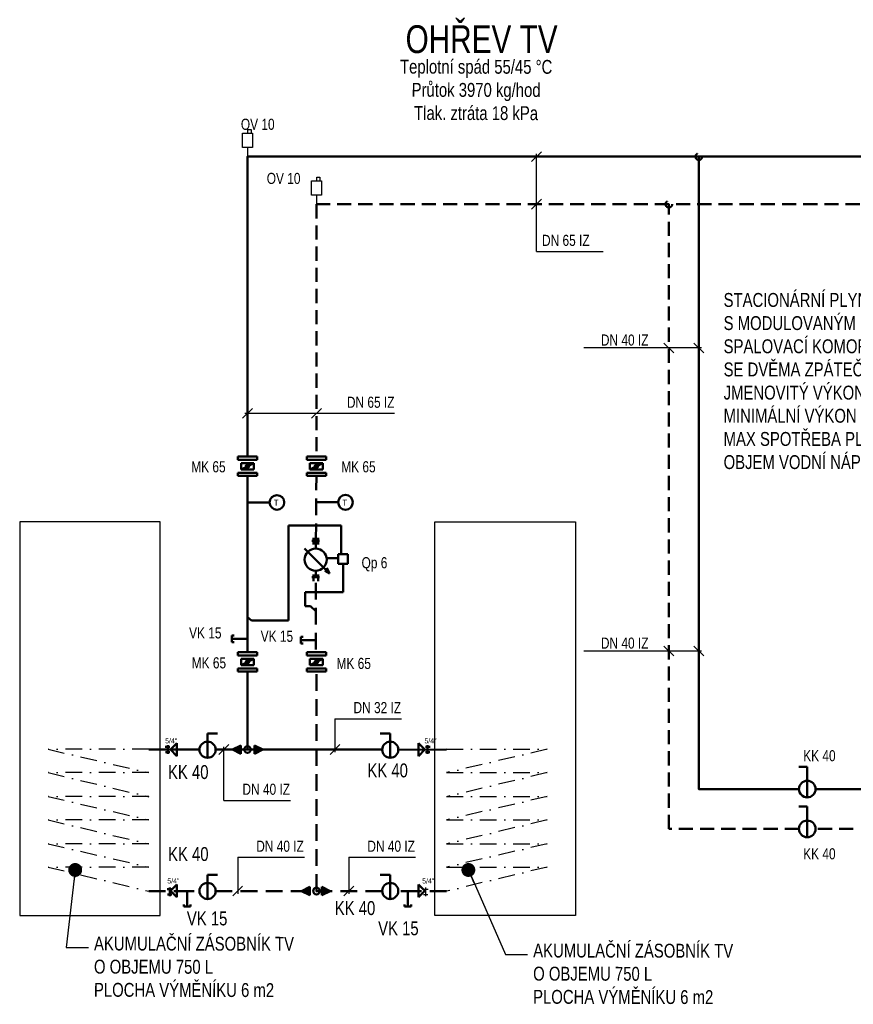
# Model space of a CAD drawing. Header units: millimetres. Extents: x -41881 to 54113, y -9946 to 101810.
# Tile 13 of 105: x -11089 to -3594, y 7495 to 16351. Entities that reach past the tile are written whole.
import ezdxf
from ezdxf.enums import TextEntityAlignment as Align

# ---------------------------------------------------------------- set-up
doc = ezdxf.new("R2010")
doc.units = ezdxf.units.MM
for name, pattern in [('DASHDOT', [1, 0.5, -0.25, 0, -0.25]), ('DASHED', [19.05, 12.7, -6.35]), ('HIDDEN', [0.75, 0.5, -0.25])]:
    doc.linetypes.add(name, pattern=pattern)
for name, color, linetype in [('1', 1, 'Continuous'), ('2', 7, 'HIDDEN'), ('25', 7, 'Continuous'), ('40', 40, 'Continuous'), ('41', 41, 'Continuous'), ('UT-armatury-popis', 7, 'Continuous'), ('UT-potrubi_privodni-popis', 7, 'Continuous'), ('UT-potrubi_zpetne-popis', 7, 'Continuous')]:
    doc.layers.add(name, color=color, linetype=linetype)
for name, color, linetype, lineweight in [('UT-armatury', 2, 'Continuous', 50), ('UT-Popis4', 3, 'Continuous', 40), ('UT-potrubi_privodni', 3, 'Continuous', 50), ('UT-potrubi_zpetne', 3, 'DASHED', 50), ('UT-texty_stredni', 7, 'Continuous', 25)]:
    doc.layers.add(name, color=color, linetype=linetype, lineweight=lineweight)
doc.styles.get("Standard").update_dxf_attribs({"font": 'ic-simplex.shx', "width": 0.8})
doc.dimstyles.new('CADKON', dxfattribs={"dimscale": 50, "dimtxt": 2.5, "dimasz": 2.5, "dimexe": 1.8, "dimexo": 0, "dimgap": 0.6, "dimtad": 1, "dimrnd": 10, "dimtxsty": 'Standard', "dimblk1": 'OBLIQUE', "dimblk2": 'OBLIQUE', "dimsah": 1, "dimcen": 2.5, "dimadec": 1, "dimazin": 2, "dimtfac": 1, "dimtdec": 4, "dimtix": 1, "dimtmove": 2, "dimatfit": 3, "dimldrblk": 'OPEN30', "dimfxl": 5, "dimtfill": 1, "dimtolj": 1, "dimarcsym": 0})

# ---------------------------------------------------------------- blocks, each defined once
blk = doc.blocks.new('508', base_point=(495, 3610))
at = {"layer": '25', "color": 2}
for p, q in [((462.9458, 3853.0825), (462.9458, 3821.04215)), ((492.70905, 3853.0825), (462.9458, 3853.0825)), ((492.70905, 3821.04215), (492.70905, 3853.0825)), ((495, 3690.59255), (495, 3610))]:
    blk.add_line(p, q, dxfattribs=at)
blk.add_lwpolyline([(540.79035, 3821.04215), (449.20965, 3821.04215), (449.20965, 3690.59255), (540.79035, 3690.59255), (540.79035, 3821.04215)], close=True, dxfattribs=at)
blk = doc.blocks.new('*U59')
at = {"color": 0, "linetype": 'ByBlock', "lineweight": -2}
for p, q in [((0, 0), (140, 0)), ((140, 30), (120, 30)), ((140, 30), (140, -30)), ((140, -30), (120, -30))]:
    blk.add_line(p, q, dxfattribs=at)
blk = doc.blocks.new('_OBLIQUE')
at = {"color": 0, "linetype": 'ByBlock'}
blk.add_line((-0.5, -0.5), (0.5, 0.5), dxfattribs=at)
blk = doc.blocks.new('*U61', base_point=(17069.7, 17725.8))
at = {"linetype": 'ByBlock', "lineweight": -2, "ltscale": 10}
blk.add_hatch(color=0, dxfattribs=at).paths.add_polyline_path([(16994.7, 17688.3), (17069.7, 17725.8), (16994.7, 17763.3)])
at = {"color": 0, "linetype": 'ByBlock', "lineweight": -2, "ltscale": 10}
for p, q in [((16994.7, 17688.3), (16994.7, 17763.3)), ((16994.7, 17763.3), (17069.7, 17725.8)), ((16994.7, 17688.3), (17069.7, 17725.8))]:
    blk.add_line(p, q, dxfattribs=at)
blk = doc.blocks.new('*U62', base_point=(17069.7, 17725.8))
at = {"linetype": 'ByBlock', "lineweight": -2, "ltscale": 10}
blk.add_hatch(color=0, dxfattribs=at).paths.add_polyline_path([(16994.7, 17688.3), (17069.7, 17725.8), (16994.7, 17763.3)])
at = {"color": 0, "linetype": 'ByBlock', "lineweight": -2, "ltscale": 10}
for p, q in [((16994.7, 17688.3), (16994.7, 17763.3)), ((16994.7, 17763.3), (17069.7, 17725.8)), ((16994.7, 17688.3), (17069.7, 17725.8))]:
    blk.add_line(p, q, dxfattribs=at)
blk = doc.blocks.new('*U63', base_point=(17069.7, 17725.8))
at = {"linetype": 'ByBlock', "lineweight": -2, "ltscale": 10}
blk.add_hatch(color=0, dxfattribs=at).paths.add_polyline_path([(16994.7, 17688.3), (17069.7, 17725.8), (16994.7, 17763.3)])
at = {"color": 0, "linetype": 'ByBlock', "lineweight": -2, "ltscale": 10}
for p, q in [((16994.7, 17688.3), (16994.7, 17763.3)), ((16994.7, 17763.3), (17069.7, 17725.8)), ((16994.7, 17688.3), (17069.7, 17725.8))]:
    blk.add_line(p, q, dxfattribs=at)
blk = doc.blocks.new('*U64', base_point=(17069.7, 17725.8))
at = {"linetype": 'ByBlock', "lineweight": -2, "ltscale": 10}
blk.add_hatch(color=0, dxfattribs=at).paths.add_polyline_path([(16994.7, 17688.3), (17069.7, 17725.8), (16994.7, 17763.3)])
at = {"color": 0, "linetype": 'ByBlock', "lineweight": -2, "ltscale": 10}
for p, q in [((16994.7, 17688.3), (16994.7, 17763.3)), ((16994.7, 17763.3), (17069.7, 17725.8)), ((16994.7, 17688.3), (17069.7, 17725.8))]:
    blk.add_line(p, q, dxfattribs=at)
blk = doc.blocks.new('UT067', base_point=(-210, 205))
at = {"color": 7}
blk.add_line((-217.5, 205), (-210, 205), dxfattribs=at)
blk.add_circle((-220, 205), 2.5, dxfattribs=at)
at = {"color": 7, "text_generation_flag": 2}
blk.add_text('T', height=2, rotation=720, dxfattribs=at).set_placement((-219.75, 203.9), align=Align.CENTER)
blk = doc.blocks.new('*U60')
at = {"color": 0, "linetype": 'ByBlock', "lineweight": -2}
for p, q in [((0, 0), (140, 0)), ((140, 30), (120, 30)), ((140, 30), (140, -30)), ((140, -30), (120, -30))]:
    blk.add_line(p, q, dxfattribs=at)
blk = doc.blocks.new('*U68')
at = {"color": 0, "linetype": 'ByBlock', "lineweight": -2, "ltscale": 10}
for p, q in [((37.5, 100), (75, 100)), ((37.5, -37.5), (37.5, 100))]:
    blk.add_line(p, q, dxfattribs=at)
blk.add_circle((37.5, 0), 37.5, dxfattribs=at)

msp = doc.modelspace()

# ---------------------------------------------------------------- linework, layer by layer
at = {"ltscale": 30}
for p, q in [((-7457.983, 8530.487), (-7416.555, 8530.487)), ((-7439.312, 8545.776), (-7439.312, 8468.417)), ((-7457.983, 8481.169), (-7418.528, 8481.169))]:
    msp.add_line(p, q, dxfattribs=at)
at = {"layer": '1', "ltscale": 30}
for points in [[(-9824.358, 11833.817), (-11088.719, 11833.817), (-11088.719, 8294.753), (-9824.358, 8294.753)], [(-7355.291, 11833.817), (-6090.93, 11833.817), (-6090.93, 8294.753), (-7355.291, 8294.753)]]:
    msp.add_lwpolyline(points, close=True, dxfattribs=at)
at = {"layer": '2', "linetype": 'DASHDOT', "ltscale": 300}
for p, q in [((-9928.073, 9788.244), (-10833.64, 9788.244)), ((-10833.64, 9788.244), (-9928.073, 9578.501)), ((-7251.576, 9788.244), (-6346.01, 9788.244)), ((-6346.01, 9788.244), (-7251.576, 9578.501)), ((-9928.073, 9578.501), (-10833.64, 9578.501)), ((-10833.64, 9578.501), (-9928.073, 9362.138)), ((-7251.576, 9578.501), (-6346.01, 9578.501)), ((-6346.01, 9578.501), (-7251.576, 9362.138)), ((-9928.073, 9363.614), (-10833.64, 9363.614)), ((-10833.64, 9363.614), (-9928.073, 9153.87)), ((-7251.576, 9363.614), (-6346.01, 9363.614)), ((-6346.01, 9363.614), (-7251.576, 9153.87)), ((-9928.073, 9153.87), (-10833.64, 9153.87)), ((-10833.64, 9153.87), (-9928.073, 8937.508)), ((-7251.576, 9153.87), (-6346.01, 9153.87)), ((-6346.01, 9153.87), (-7251.576, 8937.508)), ((-9928.073, 8938.983), (-10833.64, 8938.983)), ((-10833.64, 8938.983), (-9928.073, 8729.24)), ((-7251.576, 8938.983), (-6346.01, 8938.983)), ((-6346.01, 8938.983), (-7251.576, 8729.24)), ((-9928.073, 8729.24), (-10833.64, 8729.24)), ((-10833.64, 8729.24), (-9928.073, 8512.877)), ((-7251.576, 8729.24), (-6346.01, 8729.24)), ((-6346.01, 8729.24), (-7251.576, 8512.877))]:
    msp.add_line(p, q, dxfattribs=at)
at = {"layer": '40', "linetype": 'Continuous', "ltscale": 30}
for p, q in [((-7443.551, 8507.124), (-7447.873, 8509.285)), ((-7441.389, 8507.124), (-7443.551, 8507.124)), ((-7439.228, 8507.124), (-7441.389, 8507.124))]:
    msp.add_line(p, q, dxfattribs=at)
at = {"layer": 'UT-armatury', "linetype": 'Continuous', "transparency": 33554687}
for p, q in [((-9127.648, 12421.301), (-9127.648, 12392.36)), ((-8954.004, 12421.301), (-9127.648, 12421.301)), ((-8954.004, 12392.36), (-8954.004, 12421.301)), ((-8507.61, 12421.301), (-8507.61, 12392.36)), ((-8333.965, 12421.301), (-8507.61, 12421.301)), ((-8333.965, 12392.36), (-8333.965, 12421.301)), ((-9127.648, 12392.36), (-8954.004, 12392.36)), ((-9098.707, 12305.538), (-8982.945, 12363.419)), ((-9098.707, 12363.419), (-8982.945, 12363.419)), ((-9098.707, 12305.538), (-9098.707, 12363.419)), ((-8982.945, 12363.419), (-8982.945, 12305.538)), ((-8507.61, 12392.36), (-8333.965, 12392.36)), ((-8478.669, 12305.538), (-8362.906, 12363.419)), ((-8478.669, 12363.419), (-8362.906, 12363.419)), ((-8478.669, 12305.538), (-8478.669, 12363.419)), ((-8362.906, 12363.419), (-8362.906, 12305.538)), ((-9127.648, 12276.597), (-9127.648, 12247.656)), ((-8954.004, 12276.597), (-9127.648, 12276.597)), ((-9127.648, 12247.656), (-8954.004, 12247.656)), ((-9098.707, 12305.538), (-8982.945, 12305.538)), ((-8954.004, 12247.656), (-8954.004, 12276.597)), ((-8507.61, 12276.597), (-8507.61, 12247.656)), ((-8333.965, 12276.597), (-8507.61, 12276.597)), ((-8507.61, 12247.656), (-8333.965, 12247.656)), ((-8478.669, 12305.538), (-8362.906, 12305.538)), ((-8333.965, 12247.656), (-8333.965, 12276.597)), ((-8954.004, 10661.022), (-9127.648, 10661.022)), ((-9127.648, 10661.022), (-9127.648, 10632.082)), ((-9127.648, 10632.082), (-8954.004, 10632.082)), ((-8954.004, 10632.082), (-8954.004, 10661.022)), ((-8333.965, 10661.022), (-8507.61, 10661.022)), ((-8507.61, 10661.022), (-8507.61, 10632.082)), ((-8507.61, 10632.082), (-8333.965, 10632.082)), ((-8333.965, 10632.082), (-8333.965, 10661.022)), ((-9098.707, 10603.141), (-8982.945, 10603.141)), ((-9098.707, 10545.259), (-8982.945, 10603.141)), ((-9098.707, 10545.259), (-9098.707, 10603.141)), ((-9098.707, 10545.259), (-8982.945, 10545.259)), ((-8982.945, 10603.141), (-8982.945, 10545.259)), ((-8478.669, 10545.259), (-8478.669, 10603.141)), ((-8478.669, 10603.141), (-8362.906, 10603.141)), ((-8478.669, 10545.259), (-8362.906, 10603.141)), ((-8478.669, 10545.259), (-8362.906, 10545.259)), ((-8362.906, 10603.141), (-8362.906, 10545.259)), ((-8954.004, 10516.319), (-9127.648, 10516.319)), ((-9127.648, 10516.319), (-9127.648, 10487.378)), ((-9127.648, 10487.378), (-8954.004, 10487.378)), ((-8954.004, 10487.378), (-8954.004, 10516.319)), ((-8507.61, 10516.319), (-8507.61, 10487.378)), ((-8333.965, 10516.319), (-8507.61, 10516.319)), ((-8507.61, 10487.378), (-8333.965, 10487.378)), ((-8333.965, 10487.378), (-8333.965, 10516.319))]:
    msp.add_line(p, q, dxfattribs=at)
at = {"layer": 'UT-armatury', "color": 6, "linetype": 'Continuous', "ltscale": 20, "transparency": 33554687}
for p, q in [((-8671.596, 11801.688), (-8671.596, 10945.995)), ((-8198.371, 11801.688), (-8671.596, 11801.688)), ((-8198.371, 11549.937), (-8198.371, 11801.688)), ((-8225.871, 11457.437), (-8225.871, 11544.937)), ((-8225.871, 11544.937), (-8138.371, 11544.937)), ((-8138.371, 11544.937), (-8138.371, 11457.437)), ((-8323.407, 11507.437), (-8225.871, 11507.437)), ((-8138.371, 11457.437), (-8225.871, 11457.437)), ((-8178.96, 11457.437), (-8178.96, 11201.799)), ((-8523.407, 11201.799), (-8523.407, 11076.799)), ((-8178.96, 11201.799), (-8523.407, 11201.799)), ((-8523.407, 11076.799), (-8473.683, 11076.799)), ((-8671.596, 10945.995), (-9005.902, 10945.995))]:
    msp.add_line(p, q, dxfattribs=at)
at = {"layer": 'UT-armatury', "linetype": 'Continuous', "ltscale": 20, "transparency": 33554687}
for p, q in [((-8393.503, 11664.491), (-8462.359, 11664.491)), ((-8446.469, 11629.181), (-8446.469, 11689.209)), ((-8425.283, 11602.698), (-8425.283, 11669.788)), ((-8404.097, 11629.181), (-8404.097, 11689.209)), ((-8527.455, 11594.937), (-8302.455, 11369.937)), ((-8393.503, 11336.104), (-8462.359, 11336.104)), ((-8446.469, 11300.794), (-8446.469, 11360.821)), ((-8425.283, 11337.87), (-8425.283, 11396.132)), ((-8404.097, 11300.794), (-8404.097, 11360.821)), ((-8302.455, 11369.937), (-8345.181, 11392.32)), ((-8302.455, 11369.937), (-8327.455, 11419.937))]:
    msp.add_line(p, q, dxfattribs=at)
at = {"layer": 'UT-armatury', "color": 1, "linetype": 'Continuous', "ltscale": 20, "transparency": 33554687}
for p, q in [((-8425.283, 11030.902), (-8473.683, 11076.799)), ((-9005.902, 10945.995), (-9040.826, 10977.426))]:
    msp.add_line(p, q, dxfattribs=at)
at = {"layer": 'UT-armatury', "transparency": 33554687}
for p, q in [((-9399.67, 9929.964), (-9308.892, 9929.964)), ((-9399.67, 9712.098), (-9399.67, 9929.964)), ((-7757.067, 9929.964), (-7847.845, 9929.964)), ((-7757.067, 9712.098), (-7757.067, 9929.964)), ((-9399.67, 8659.964), (-9308.892, 8659.964)), ((-9399.67, 8442.098), (-9399.67, 8659.964)), ((-7757.067, 8659.964), (-7847.845, 8659.964)), ((-7757.067, 8442.098), (-7757.067, 8659.964))]:
    msp.add_line(p, q, dxfattribs=at)
at = {"layer": 'UT-armatury', "ltscale": 10}
for p, q in [((-9733.267, 9785.645), (-9675.713, 9843.199)), ((-9675.713, 9843.199), (-9675.713, 9728.091)), ((-7446.382, 9785.645), (-7503.936, 9843.199)), ((-7503.936, 9843.199), (-7503.936, 9728.091)), ((-9739.248, 9811.055), (-9780.675, 9811.055)), ((-9739.248, 9761.737), (-9778.702, 9761.737)), ((-9758.002, 9787.692), (-9755.841, 9787.692)), ((-9757.918, 9826.344), (-9757.918, 9748.984)), ((-9755.841, 9787.692), (-9753.68, 9787.692)), ((-9753.68, 9787.692), (-9749.357, 9789.853)), ((-9749.357, 9789.853), (-9745.034, 9794.176)), ((-9675.713, 9728.091), (-9733.267, 9785.645)), ((-7503.936, 9728.091), (-7446.382, 9785.645)), ((-7440.401, 9811.055), (-7398.974, 9811.055)), ((-7440.401, 9761.737), (-7400.947, 9761.737)), ((-7430.292, 9789.853), (-7434.615, 9794.176)), ((-7425.969, 9787.692), (-7430.292, 9789.853)), ((-7423.808, 9787.692), (-7425.969, 9787.692)), ((-7421.647, 9787.692), (-7423.808, 9787.692)), ((-7421.731, 9826.344), (-7421.731, 9748.984)), ((-9721.667, 8530.487), (-9763.094, 8530.487)), ((-9740.421, 8507.124), (-9738.26, 8507.124)), ((-9740.337, 8545.776), (-9740.337, 8468.417)), ((-9738.26, 8507.124), (-9736.099, 8507.124)), ((-9736.099, 8507.124), (-9731.776, 8509.285)), ((-9733.267, 8515.645), (-9675.713, 8573.199)), ((-9675.713, 8458.091), (-9733.267, 8515.645)), ((-9731.776, 8509.285), (-9727.453, 8513.608)), ((-9675.713, 8573.199), (-9675.713, 8458.091)), ((-7503.936, 8573.199), (-7503.936, 8458.091)), ((-7446.382, 8515.645), (-7503.936, 8573.199)), ((-7503.936, 8458.091), (-7446.382, 8515.645)), ((-7447.873, 8509.285), (-7452.196, 8513.608)), ((-9721.667, 8481.169), (-9761.121, 8481.169))]:
    msp.add_line(p, q, dxfattribs=at)
at = {"layer": 'UT-armatury', "linetype": 'Continuous', "ltscale": 20, "transparency": 33554687}
for centre, radius in [((-9040.826, 12334.479), 14.47), ((-8420.788, 12334.479), 14.47), ((-8427.455, 11494.937), 100), ((-9040.826, 10574.2), 14.47), ((-8420.788, 10574.2), 14.47)]:
    msp.add_circle(centre, radius, dxfattribs=at)
at = {"layer": 'UT-armatury', "transparency": 33554687}
for centre in [(-9399.67, 9784.72), (-7757.067, 9784.72), (-9399.67, 8514.72), (-7757.067, 8514.72)]:
    msp.add_circle(centre, 72.622, dxfattribs=at)
at = {"layer": 'UT-potrubi_privodni', "ltscale": 20, "transparency": 33554687}
msp.add_line((-9040.826, 10661.022), (-9040.826, 12247.656), dxfattribs=at)
at = {"layer": 'UT-potrubi_privodni'}
for p, q in [((-9040.826, 9786.518), (-9040.826, 10487.378)), ((-9927.515, 9786.518), (-9472.27, 9786.518)), ((-9327.07, 9786.518), (-9040.826, 9786.518)), ((-7829.667, 9786.518), (-9040.826, 9786.518)), ((-7252.134, 9786.518), (-7684.445, 9784.72))]:
    msp.add_line(p, q, dxfattribs=at)
at = {"layer": 'UT-potrubi_privodni', "ltscale": 10}
for points in [[(-2774.172, 15119.278), (-9040.826, 15119.278), (-9040.826, 12421.301)], [(-4982.857, 15119.278), (-4982.857, 9430.93), (-4082.595, 9430.93)], [(-3932.595, 9430.93), (-3397.914, 9430.93)]]:
    msp.add_lwpolyline(points, dxfattribs=at)
at = {"layer": 'UT-potrubi_privodni'}
msp.add_circle((-9040.826, 9786.518), 30, dxfattribs=at)
at = {"layer": 'UT-potrubi_privodni', "ltscale": 10}
msp.add_circle((-8420.788, 8514.022), 30, dxfattribs=at)
at = {"layer": 'UT-potrubi_privodni-popis', "color": 2, "ltscale": 10}
for p, q in [((-8254.059, 10063.385), (-7654.859, 10063.385)), ((-8254.059, 10063.385), (-8254.059, 9761.518)), ((-9208.538, 9830.712), (-9296.926, 9742.324)), ((-8209.865, 9830.712), (-8298.253, 9742.324)), ((-9252.732, 9329.322), (-9252.732, 9811.518)), ((-9252.732, 9329.322), (-8653.532, 9329.322)), ((-9128.678, 8817.097), (-8529.478, 8817.097)), ((-9128.678, 8817.097), (-9128.678, 8489.022)), ((-8129.903, 8817.097), (-7530.703, 8817.097)), ((-8129.903, 8817.097), (-8129.903, 8489.022)), ((-9084.483, 8558.216), (-9172.872, 8469.828)), ((-8085.708, 8558.216), (-8174.097, 8469.828))]:
    msp.add_line(p, q, dxfattribs=at)
at = {"layer": 'UT-potrubi_zpetne', "linetype": 'HIDDEN', "ltscale": 300}
for p, q in [((-8425.283, 11669.788), (-8420.788, 12247.656)), ((-8425.283, 10684.826), (-8425.283, 11341.401)), ((-8420.788, 8514.022), (-8420.788, 10487.378)), ((-9927.515, 8514.022), (-9511.129, 8514.022)), ((-9668.905, 8514.022), (-9472.289, 8514.022)), ((-9327.051, 8514.022), (-8420.788, 8514.022)), ((-7829.686, 8514.022), (-8420.788, 8514.022)), ((-7510.744, 8514.022), (-7684.449, 8514.022)), ((-7252.134, 8514.022), (-7668.52, 8514.022))]:
    msp.add_line(p, q, dxfattribs=at)
at = {"layer": 'UT-potrubi_zpetne', "ltscale": 10}
for points in [[(-2774.172, 14691.129), (-8420.788, 14691.129), (-8420.788, 12421.301)], [(-4082.595, 9072.736), (-5252.268, 9072.736), (-5252.268, 14691.129)], [(-3593.806, 9072.736), (-3932.595, 9072.736)]]:
    msp.add_lwpolyline(points, dxfattribs=at)
for centre in [(-4982.857, 15119.278), (-5252.268, 14691.129)]:
    msp.add_circle(centre, 30, dxfattribs=at)
at = {"layer": 'UT-potrubi_zpetne-popis', "color": 2, "ltscale": 10}
for p, q in [((-6398.254, 15163.473), (-6486.642, 15075.084)), ((-6442.448, 14266.027), (-6442.448, 15144.278)), ((-6398.254, 14735.323), (-6486.642, 14646.935)), ((-6442.448, 14266.027), (-5843.248, 14266.027)), ((-4957.857, 13398.149), (-6017.982, 13398.149)), ((-5296.462, 13442.343), (-5208.074, 13353.955)), ((-5027.051, 13442.343), (-4938.663, 13353.955)), ((-8996.632, 12854.282), (-9085.02, 12765.894)), ((-8376.593, 12854.282), (-8464.982, 12765.894)), ((-7718.719, 12810.088), (-9065.826, 12810.088)), ((-5296.462, 10716.554), (-5208.074, 10628.166)), ((-5027.051, 10716.554), (-4938.663, 10628.166)), ((-4957.857, 10672.36), (-6017.982, 10672.36))]:
    msp.add_line(p, q, dxfattribs=at)
at = {"layer": 'UT-texty_stredni', "ltscale": 10}
for p, q in [((-10670.379, 8006.547), (-10470.379, 8006.547)), ((-6721.824, 7943.509), (-6521.824, 7943.509))]:
    msp.add_line(p, q, dxfattribs=at)

# ---------------------------------------------------------------- block references
at = {"ltscale": 30, "xscale": -1}
for p in [(-9040.826, 15119.278), (-8420.788, 14691.129)]:
    msp.add_blockref('508', p, dxfattribs=at)
at = {"layer": 'UT-armatury', "transparency": 33554687, "xscale": -26.471761, "yscale": 26.471761, "zscale": 0.5}
for p in [(-9040.826, 12008.767), (-8423.988, 12009.927)]:
    msp.add_blockref('UT067', p, dxfattribs=at)
at = {"layer": 'UT-armatury', "xscale": -1}
for p in [(-9040.826, 10782.078), (-8420.469, 10768.807)]:
    msp.add_blockref('*U60', p, dxfattribs=at)
at = {"layer": 'UT-armatury', "ltscale": 10}
for name, p, rotation in [('*U61', (-9174.51, 9786.518), 179.9999999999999), ('*U62', (-8903.25, 9786.518), 359.9999999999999), ('*U63', (-8555.558, 8514.022), 180)]:
    msp.add_blockref(name, p, dxfattribs=dict(at, rotation=rotation))
at = {"layer": 'UT-armatury', "ltscale": 10, "xscale": -2, "yscale": 2, "zscale": 2}
for p in [(-3932.595, 9430.93), (-3932.595, 9072.736)]:
    msp.add_blockref('*U68', p, dxfattribs=at)
at = {"layer": 'UT-armatury', "rotation": 269.9999999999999}
msp.add_blockref('*U59', (-9582.053, 8514.022), dxfattribs=at)
at = {"layer": 'UT-armatury', "ltscale": 10}
msp.add_blockref('*U64', (-8297.731, 8514.022), dxfattribs=at)
at = {"layer": 'UT-armatury', "xscale": -1, "rotation": 89.99999999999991}
msp.add_blockref('*U59', (-7597.596, 8514.022), dxfattribs=at)

# ---------------------------------------------------------------- texts
at = {"layer": '41', "color": 7, "width": 0.8}
for s, p in [('KK 40', (-7962.842, 9536.159)), ('KK 40', (-9755.435, 9521.43)), ('KK 40', (-9755.018, 8784.07)), ('KK 40', (-8256.018, 8297.912)), (' VK 15', (-9622.927, 8204.796)), (' VK 15', (-7903.185, 8116.061))]:
    msp.add_text(s, height=125, dxfattribs=at).set_placement(p)
at = {"layer": 'UT-armatury', "ltscale": 10}
for p in [(-9781.307, 9841.844), (-7449.851, 9841.844), (-9761.307, 8581.844), (-7469.851, 8581.844)]:
    msp.add_text('5/4"', height=45.07, dxfattribs=at).set_placement(p)
at = {"layer": 'UT-armatury-popis', "ltscale": 10, "char_height": 100, "attachment_point": 5}
for s, insert, width in [('MK 65', (-9391.752, 12328.979), 608.01876), ('MK 65', (-8043.011, 12328.979), 608.01876), ('VK 15', (-9420.052, 10834.468), 384.37317), ('VK 15', (-8776.221, 10804.451), 384.37317), ('MK 65', (-9387.682, 10565.322), 608.01876), ('MK 65', (-8085.34, 10560.235), 608.01876), ('KK 40', (-3898.623, 9730.42), 608.01876), ('KK 40', (-3898.623, 8848.022), 608.01876)]:
    msp.add_mtext(s, dxfattribs=dict(at, insert=insert, width=width))
at = {"layer": 'UT-Popis4', "width": 0.8}
msp.add_text('OHŘEV TV', height=250, dxfattribs=at).set_placement((-6935.669, 16175.653), align=Align.MIDDLE_CENTER)
at = {"layer": 'UT-potrubi_privodni-popis', "ltscale": 10, "width": 0.8}
for s, p in [('OV 10', (-8796.846, 15360.068)), ('OV 10', (-8564.159, 14873.251)), ('Qp 6', (-7783.138, 11416.533))]:
    msp.add_text(s, height=100, dxfattribs=at).set_placement(p, align=Align.RIGHT)
at = {"layer": 'UT-potrubi_zpetne-popis', "ltscale": 10, "width": 0.8}
msp.add_text('DN 65 IZ', height=100, dxfattribs=at).set_placement((-6392.448, 14316.027))
for s, p in [('DN 65 IZ', (-7718.719, 12860.088)), ('DN 32 IZ', (-7659.297, 10113.385)), ('DN 40 IZ', (-8657.97, 9379.322)), ('DN 40 IZ', (-8533.916, 8867.097)), ('DN 40 IZ', (-7535.141, 8867.097))]:
    msp.add_text(s, height=100, dxfattribs=at).set_placement(p, align=Align.RIGHT)
at = {"layer": 'UT-potrubi_zpetne-popis', "ltscale": 10, "char_height": 100, "attachment_point": 9}
for insert in [(-5435.125, 13418.149), (-5435.125, 10692.36)]:
    msp.add_mtext('DN 40 IZ', dxfattribs=dict(at, insert=insert))
at = {"layer": 'UT-texty_stredni', "ltscale": 20, "insert": (-5919.393, 15988.194), "char_height": 125, "width": 2130.54919, "attachment_point": 3, "rotation": 359.8993208}
msp.add_mtext('\\pxqc;Teplotní spád 55/45 °C\\PPrůtok 3970 kg/hod\\PTlak. ztráta 18 kPa', dxfattribs=at)
at = {"layer": 'UT-texty_stredni', "ltscale": 10, "insert": (-4759.83, 13892.706), "char_height": 125, "width": 4360.43924, "attachment_point": 1}
msp.add_mtext('STACIONÁRNÍ PLYNOVÝ KONDENZAČNÍ KOTEL\\PS MODULOVANÝM HOŘÁKEM\\PSPALOVACÍ KOMORA Z NEREZOVÉ OCELI\\PSE DVĚMA ZPÁTEČKAMI\\PJMENOVITÝ VÝKON 80/60°C 49,9 kW\\PMINIMÁLNÍ VÝKON G20 12,4 kW\\PMAX SPOTŘEBA PLYNU G20 5,5 m3/hod\\POBJEM VODNÍ NÁPLNĚ 88 L', dxfattribs=at)
at = {"layer": 'UT-texty_stredni', "ltscale": 10, "char_height": 125, "width": 2988.89915, "attachment_point": 1, "rotation": 359.8993208}
for insert in [(-10420.379, 8104.761), (-6471.824, 8041.723)]:
    msp.add_mtext('AKUMULAČNÍ ZÁSOBNÍK TV\\PO OBJEMU 750 L\\PPLOCHA VÝMĚNÍKU 6 m2', dxfattribs=dict(at, insert=insert))

# ---------------------------------------------------------------- leaders
at = {"layer": 'UT-texty_stredni', "ltscale": 10}
for points in [[(-10589.817, 8703.199), (-10670.379, 8006.547)], [(-7054.891, 8703.199), (-6721.824, 7943.509)]]:
    msp.add_leader(points, dimstyle='CADKON', override={"dimscale": 1, "dimasz": 125, "dimtih": 0, "dimtoh": 0, "dimrnd": 0, "dimclrd": 0, "dimtix": 0, "dimtofl": 0, "dimldrblk": 'Dot'}, dxfattribs=at)

doc.saveas('drawing.dxf')
